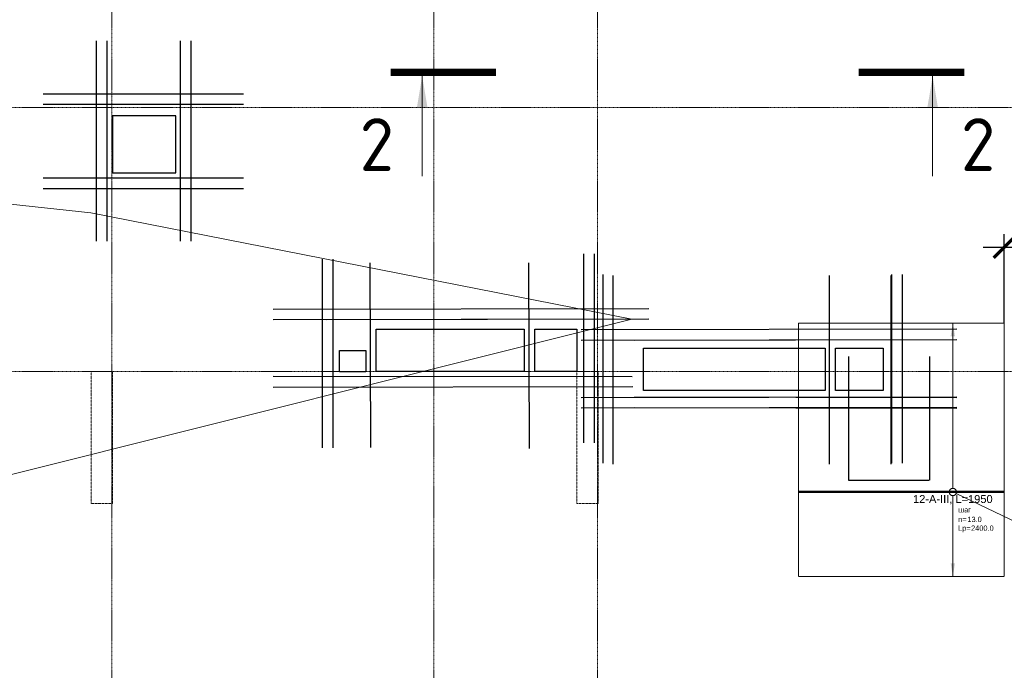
# Model space of a CAD drawing. Header units: millimetres. Extents: x -42044588 to 856694, y -806701 to 941911.
# Tile 156 of 256: x -88106 to -78780, y -382870 to -376706. Entities that reach past the tile are written whole.
import ezdxf
from ezdxf import colors
from ezdxf.entities.mleader import LeaderData, LeaderLine
from ezdxf.enums import TextEntityAlignment as Align
from ezdxf.math import Vec2, Vec3

# ---------------------------------------------------------------- set-up
doc = ezdxf.new("R2010")
doc.units = ezdxf.units.MM
doc.set_wipeout_variables(frame=1)
for name, pattern in [('01 Штриховая _4 мм_', [6, 3.5, -2.5]), ('______5', [1100, 800, -100, 100, -100]), ('DASHED', [7, 5, -2, 0]), ('GOST2.303 4', [7, 5, -2, 0]), ('осевая', [50.8, 31.75, -6.35, 6.35, -6.35])]:
    doc.linetypes.add(name, pattern=pattern)
for name, color, linetype, lineweight in [('907Сл Осевые', 1, 'Continuous', 0), ('АрмСтер', 2, 'Continuous', 50), ('контур распр. стерхней', 2, 'GOST2.303 4', 20), ('Оси', 40, '______5', 18), ('Перекрытие ж_бетон', 1, 'Continuous', 30), ('подоснова', 151, 'Continuous', 5), ('РАЗМЕРЫ', 1, 'Continuous', 9), ('Узлы', 7, 'Continuous', 0)]:
    doc.layers.add(name, color=color, linetype=linetype, lineweight=lineweight)
doc.layers.add('АрмСтер_атрибуты', color=2, linetype='Continuous', lineweight=0, plot=False)
doc.layers.add('Колонна_ бетон', color=7, linetype='Continuous', lineweight=50, true_color=0xb4b496)
doc.styles.add('GOST-2.304_Type-B', font='GOST_Common.ttf')
doc.styles.get("Standard").update_dxf_attribs({"font": 'arial.ttf'})
doc.styles.add('Аннотативный', font='arial.ttf')
doc.styles.add('ГОСТ', font='GOST_Common.ttf')
doc.dimstyles.new('ISO-25', dxfattribs={"dimtxt": 2.5, "dimasz": 2.5, "dimexe": 1.25, "dimexo": 0.625, "dimtad": 1, "dimtxsty": 'Standard', "dimcen": 2.5, "dimadec": 0, "dimazin": 0, "dimtfac": 1, "dimtmove": 0, "dimatfit": 3, "dimfxl": 0, "dimarcsym": 0})
doc.dimstyles.new('СПДС', dxfattribs={"dimscale": 100, "dimtxt": 2.5, "dimasz": 2, "dimexe": 1.25, "dimexo": 0, "dimtad": 1, "dimdec": 0, "dimrnd": 5, "dimtxsty": 'GOST-2.304_Type-B', "dimblk": 'ARCHTICK', "dimcen": 2.5, "dimdle": 2, "dimclrd": 1, "dimclre": 1, "dimclrt": 1, "dimadec": 0, "dimazin": 2, "dimtfac": 0.75, "dimtdec": 0, "dimtmove": 1, "dimatfit": 3, "dimfxl": 0, "dimtolj": 1, "dimarcsym": 0})

# ---------------------------------------------------------------- blocks, each defined once
blk = doc.blocks.new('оси блок 2')
at = {"layer": 'Оси', "color": 16, "linetype": 'осевая', "lineweight": 0, "ltscale": 0.25, "transparency": 33554687}
for p, q in [((-68904.7, -322543), (-68904.7, -347914.1)), ((-65854.7, -322543), (-65854.7, -347914.1)), ((-64304.7, -322543), (-64304.7, -347914.1)), ((-89822.3, -335301.3), (-37238.5, -335301.3)), ((-89822.3, -337801.3), (-37238.5, -337801.3))]:
    blk.add_line(p, q, dxfattribs=at)
blk = doc.blocks.new('подложка стн 1-го этажа')
at = {"layer": 'Колонна_ бетон', "color": 252, "linetype": 'DASHED', "lineweight": 0, "ltscale": 0.5, "true_color": 0x939598, "transparency": 33554687}
for p, q in [((24843.8, 14611.8, -200), (24643.8, 14611.8, -200)), ((24643.8, 14611.8, -200), (24643.8, 14611.8, -200)), ((24643.8, 14611.8, -200), (24643.8, 13361.8, -200)), ((24843.8, 14611.8, -200), (24843.8, 14611.8, -200)), ((24843.8, 13361.8, -200), (24843.8, 14611.8, -200)), ((29443.8, 14611.8, -200), (29243.8, 14611.8, -200)), ((29243.8, 14611.8, -200), (29243.8, 14611.8, -200)), ((29243.8, 14611.8, -200), (29243.8, 13361.8, -200)), ((29443.8, 14611.8, -200), (29443.8, 14611.8, -200)), ((29443.8, 14611.8, -200), (29443.8, 13361.8, -200)), ((24843.8, 13361.8, -200), (24643.8, 13361.8, -200)), ((24643.8, 13361.8, -200), (24643.8, 13361.8, -200)), ((24843.8, 13361.8, -200), (24843.8, 13361.8, -200)), ((29243.8, 13361.8, -200), (29243.8, 13361.8, -200)), ((29243.8, 13361.8, -200), (29443.8, 13361.8, -200)), ((29443.8, 13361.8, -200), (29443.8, 13361.8, -200))]:
    blk.add_line(p, q, dxfattribs=at)
blk = doc.blocks.new('*D5441')
at = {"color": 0, "lineweight": -2, "transparency": 16777216}
for p, q in [((-80257, -379896.3), (-80257, -381069.2)), ((-79488.6, -379896.3), (-79488.6, -381069.2)), ((-80254.5, -381068), (-79491.1, -381068))]:
    blk.add_line(p, q, dxfattribs=at)
at = {"color": 0, "transparency": 16777216}
for points in [[(-80254.5, -381067.5), (-80254.5, -381068.4), (-80257, -381068)], [(-79491.1, -381067.5), (-79491.1, -381068.4), (-79488.6, -381068)]]:
    blk.add_solid(points, dxfattribs=at)
at = {"layer": 'DEFPOINTS', "color": 0, "transparency": 16777216}
for p in [(-80257, -379895.6), (-79488.6, -379895.6), (-79488.6, -381068)]:
    blk.add_point(p, dxfattribs=at)
at = {"color": 0, "lineweight": 0, "transparency": 16777216, "insert": (-79872.8, -381065.8), "char_height": 2.5, "attachment_point": 5}
blk.add_mtext('768,45', dxfattribs=at)
blk = doc.blocks.new('*U5440')
at = {"layer": 'РАЗМЕРЫ'}
for p, q in [((112.5, 1600), (-112.5, 1600)), ((112.5, -800), (-112.5, -800))]:
    blk.add_line(p, q, dxfattribs=at)
at = {"layer": 'РАЗМЕРЫ', "ltscale": 15}
blk.add_line((0, -800), (0, 1600), dxfattribs=at)
at = {"layer": 'РАЗМЕРЫ'}
for points in [[(0, 1600), (20.9, 1474.8), (-20.9, 1474.8)], [(0, -800), (20.9, -674.8), (-20.9, -674.8)]]:
    blk.add_solid(points, dxfattribs=at)
at = {"layer": 'АрмСтер_атрибуты', "color": 215, "ltscale": 15, "style": 'Аннотативный'}
for s, p in [('шаг', (51.4, -194.2)), ('n=', (51.4, -285.1)), ('Lр=', (50.2, -367.8))]:
    blk.add_text(s, height=50, dxfattribs=at).set_placement(p)
at = {"layer": 'АрмСтер_атрибуты', "style": 'Аннотативный', "flags": 8}
blk.add_attdef('ПОЗ', (110, 29.6), '', height=75, dxfattribs=at)
at = {"layer": 'АрмСтер_атрибуты', "flags": 9}
for tag, p in [('МАССА', (-1033.5, -210.5)), ('ОБОЗНАЧЕНИЕ', (-1033.5, -324.4))]:
    blk.add_attdef(tag, p, '', height=75, dxfattribs=at)
at = {"layer": 'АрмСтер_атрибуты', "color": 215, "style": 'Аннотативный'}
for tag, p, flags in [('ШАГ', (190.9, -194.2), 10), ('КОЛ', (138, -285.1), 8), ('ШИРИНА', (172.9, -367.8), 8)]:
    blk.add_attdef(tag, p, '', height=50, dxfattribs=dict(at, flags=flags))
at = {"linetype": 'Continuous', "lineweight": 0}
blk.add_wipeout([(35, 0), (28.3, 20.6), (10.8, 33.3), (-10.8, 33.3), (-28.3, 20.6), (-35, 0), (-28.3, -20.6), (-10.8, -33.3), (10.8, -33.3), (28.3, -20.6)], dxfattribs=at)
at = {"color": 0, "linetype": 'ByBlock', "lineweight": -2, "ltscale": 100}
blk.add_line((-1462.5, 0), (487.5, 0), dxfattribs=at)
at = {"layer": 'РАЗМЕРЫ'}
blk.add_circle((0, 0), 35, dxfattribs=at)
at = {"layer": 'АрмСтер_атрибуты', "style": 'Аннотативный', "flags": 8}
blk.add_attdef('НАИМЕНОВАНИЕ', text='', height=75, dxfattribs=at).set_placement((0, -29.3), align=Align.TOP_CENTER)
blk = doc.blocks.new('_None')
blk = doc.blocks.new('_ArchTick')
at = {"color": 0, "linetype": 'ByBlock', "const_width": 0.15}
blk.add_lwpolyline([(-0.5, -0.5), (0.5, 0.5)], dxfattribs=at)
blk = doc.blocks.new('*D5478')
at = {"layer": '907Сл Осевые', "color": 1, "lineweight": -2, "transparency": 16777216}
for p, q in [((-78780.2, -379581.6), (-78780.2, -378736.8)), ((-76934.5, -379365.9), (-76934.5, -378736.8)), ((-78980.2, -378861.8), (-76734.5, -378861.8))]:
    blk.add_line(p, q, dxfattribs=at)
at = {"layer": 'DEFPOINTS', "color": 0, "transparency": 16777216}
for p in [(-76934.5, -378861.8), (-76934.5, -379365.9), (-78780.2, -379581.6)]:
    blk.add_point(p, dxfattribs=at)
at = {"layer": '907Сл Осевые', "color": 1, "lineweight": -2, "transparency": 16777216, "xscale": 200, "yscale": 200, "zscale": 200, "rotation": 180}
blk.add_blockref('_ArchTick', (-78780.2, -378861.8), dxfattribs=at)
at = {"layer": '907Сл Осевые', "color": 1, "lineweight": -2, "transparency": 16777216, "xscale": 200, "yscale": 200, "zscale": 200}
blk.add_blockref('_ArchTick', (-76934.5, -378861.8), dxfattribs=at)
at = {"layer": '907Сл Осевые', "color": 1, "lineweight": 0, "transparency": 16777216, "insert": (-77857.3, -378674.3), "char_height": 250, "attachment_point": 5, "style": 'GOST-2.304_Type-B'}
blk.add_mtext('\\A1;1845', dxfattribs=at)
blk = doc.blocks.new('блочина')
at = {"layer": 'Перекрытие ж_бетон', "color": 4}
for points in [[(121012.8, 57661.6), (121012.8, 58201.6), (120412.8, 58201.6), (120412.8, 57661.6)], [(122913, 55779.6), (122913, 56179.6), (124313, 56179.6), (124313, 55779.6)], [(124812.9, 55779.6), (124412.9, 55779.6), (124412.9, 56179.6), (124812.9, 56179.6)], [(122812.8, 55777.6), (122562.8, 55777.6), (122562.8, 55977.6), (122812.8, 55977.6)], [(125443, 55599.6), (125443, 55999.6), (127163, 55999.6), (127163, 55599.6)], [(127262.8, 55599.6), (127262.8, 55999.6), (127712.8, 55999.6), (127712.8, 55599.6)]]:
    blk.add_lwpolyline(points, close=True, dxfattribs=at)

msp = doc.modelspace()

# ---------------------------------------------------------------- linework, layer by layer
at = {"lineweight": 30}
for p, q in [((-87382.242, -376905.886, -360), (-87382.242, -378804.736, -360)), ((-87282.242, -376905.886, -360), (-87282.242, -378804.736, -360)), ((-86585.696, -376905.886, -360), (-86585.696, -378804.736, -360)), ((-86485.696, -376905.886, -360), (-86485.696, -378804.736, -360)), ((-87884.619, -377408.096, -360), (-85985.769, -377408.096, -360)), ((-87884.619, -377508.096, -360), (-85985.769, -377508.096, -360)), ((-87884.619, -378204.641, -360), (-85985.769, -378204.641, -360)), ((-87884.619, -378304.641, -360), (-85985.769, -378304.641, -360)), ((-85239.985, -378973.576), (-85239.985, -380763.576)), ((-85139.985, -378973.576), (-85139.985, -380763.576)), ((-84788.815, -379009.06, -360), (-84783.71, -380757.995, -360)), ((-83286.662, -379009.06, -360), (-83281.557, -380768.693, -360)), ((-82766.128, -378924.592), (-82766.128, -380714.592)), ((-82666.128, -378924.592), (-82666.128, -380714.592)), ((-82581.483, -379118.914), (-82581.483, -380908.914)), ((-82487.156, -379128.44), (-82487.156, -380918.44)), ((-82146.128, -379444.592), (-85704.495, -379451.176)), ((-82146.128, -379544.303), (-85704.495, -379550.887)), ((-82146.128, -379544.592), (-85201.198, -379551.176)), ((-82304.015, -380090.639), (-85706.596, -380086.77)), ((-82298.707, -380183.464), (-85704.495, -380191.248))]:
    msp.add_line(p, q, dxfattribs=at)
at = {"layer": 'контур распр. стерхней', "linetype": '01 Штриховая _4 мм_'}
msp.add_lwpolyline([(-78780.18, -381980.211), (-80730.181, -381980.211), (-80730.172, -379581.64), (-78780.171, -379581.64)], close=True, dxfattribs=at)
at = {"layer": 'Узлы', "color": 1, "linetype": 'Continuous', "lineweight": 0}
for p, q in [((-84293.939, -377239.582, 3100), (-84293.939, -378189.582, 3100)), ((-79458.8, -377239.582, 3100), (-79458.8, -378189.582, 3100))]:
    msp.add_line(p, q, dxfattribs=at)
at = {"layer": 'Узлы', "color": 1, "linetype": 'Continuous', "lineweight": 0, "const_width": 70, "elevation": 3100}
for points in [[(-84593.939, -377204.582), (-83593.939, -377204.582)], [(-79158.8, -377204.582), (-80158.8, -377204.582)]]:
    msp.add_lwpolyline(points, dxfattribs=at)
at = {"layer": 'Узлы', "color": 1, "linetype": 'Continuous', "lineweight": 0}
for points in [[(-84293.939, -377239.582, 3100), (-84344.217, -377540.033, 3100), (-84243.661, -377540.033, 3100)], [(-79458.8, -377239.582, 3100), (-79509.078, -377540.033, 3100), (-79408.522, -377540.033, 3100)]]:
    msp.add_solid(points, dxfattribs=at)

# ---------------------------------------------------------------- block references
msp.add_blockref('подложка стн 1-го этажа', (-112072.176, -394652.29, 560))
at = {"layer": 'РАЗМЕРЫ'}
msp.add_blockref('оси блок 2', (-18329.74, -42237.447), dxfattribs=at)

# ---------------------------------------------------------------- texts
at = {"layer": 'Узлы', "color": 1, "linetype": 'Continuous', "lineweight": 0, "char_height": 500, "attachment_point": 5, "style": 'GOST-2.304_Type-B'}
for insert in [(-84723.939, -377889.582, 3100), (-79028.8, -377889.582, 3100)]:
    msp.add_mtext_dynamic_manual_height_columns('2', width=723.87981, gutter_width=25, heights=[0], dxfattribs=dict(at, insert=insert))

# ---------------------------------------------------------------- dimensions: what is measured, and where the dimension line sits
at = {"lineweight": 0}
dim = msp.add_linear_dim(base=(-79488.5738, -381067.9627), p1=(-80257.0194, -379895.6319), p2=(-79488.5738, -379895.6319), dimstyle='ISO-25', dxfattribs=at)
dim.commit()
dim.dimension.update_dxf_attribs({"geometry": '*D5441', "text_midpoint": (-79872.7966, -381065.8353)})

# ---------------------------------------------------------------- leaders
at = {"layer": 'подоснова', "color": 2, "ltscale": 0.3}
ml = msp.add_multileader_mtext('Standard', dxfattribs=at)
ml.set_content('1 %%C12  А500С', color=2, style='GOST-2.304_Type-B')
ml.set_leader_properties(color=256, linetype='ByLayer', lineweight=15)
ml.set_arrow_properties(name='NONE')
ml.build(insert=Vec2(0, 0))
ml.multileader.update_dxf_attribs({"text_left_attachment_type": 6, "text_right_attachment_type": 6, "dogleg_length": 0.1, "arrow_head_size": 18})
ctx = ml.context
ctx.base_point, ctx.char_height, ctx.arrow_head_size, ctx.landing_gap_size, ctx.plane_origin = Vec3(-86629.565, -371391.057, 720), 250, 18, 20, Vec3(-95605.151, -370242.63, 720)
ctx.left_attachment, ctx.right_attachment, ctx.text_align_type = 6, 6, 1
notes = []
notes.append((ctx, [(1, (1, 1, 0), (-84807.647, -371391.057, 720), (-1, 0), 0.1, [(6, [(-85756.853, -375098.928, 720), (-89732.097, -374524.049, 720), (-90783.749, -372811.638, 720)], 0, []), (3, [(-78232.388, -374817.58, 720), (-77387.998, -377649.817, 720), (-74566.335, -377500.888, 720), (-75163.746, -373224.444, 720), (-72104.015, -372657.021, 720)], 0, [])])]))
ctx.mtext.insert, ctx.mtext.alignment, ctx.mtext.flow_direction = Vec3(-85718.656, -371091.057, 720), 2, 5
ml = msp.add_multileader_mtext('Standard', dxfattribs=at)
ml.set_content('1 %%C12  А500С', color=2, style='GOST-2.304_Type-B')
ml.set_leader_properties(color=256, linetype='ByLayer', lineweight=15)
ml.set_arrow_properties(name='NONE')
ml.build(insert=Vec2(0, 0))
ml.multileader.update_dxf_attribs({"text_left_attachment_type": 6, "text_right_attachment_type": 6, "dogleg_length": 0.1, "arrow_head_size": 18})
ctx = ml.context
ctx.base_point, ctx.char_height, ctx.arrow_head_size, ctx.landing_gap_size, ctx.plane_origin = Vec3(-94714.472, -382196.267, 720), 250, 18, 20, Vec3(-103690.058, -381047.841, 720)
ctx.left_attachment, ctx.right_attachment, ctx.text_align_type = 6, 6, 1
notes.append((ctx, [(1, (1, 1, 0), (-92892.554, -382196.267, 720), (-1, 0), 0.1, [(7, [(-98964.046, -373756.705, 720), (-98130.658, -380084.306, 720), (-94138.825, -375954.513, 720), (-95151.33, -378048.492, 720)], 0, []), (1, [(-92777.348, -380645.776, 720), (-92082.35, -378034.355, 720), (-87431.405, -378536.001, 720), (-82309.391, -379542.155, 720)], 0, [])])]))
ctx.mtext.insert, ctx.mtext.alignment, ctx.mtext.flow_direction = Vec3(-93803.563, -381896.267, 720), 2, 5
for ctx, leaders in notes:
    for number, flags, end, landing, length, lines in leaders:
        leader = LeaderData()
        leader.index, (leader.has_last_leader_line, leader.has_dogleg_vector, leader.attachment_direction) = number, flags
        leader.last_leader_point, leader.dogleg_vector, leader.dogleg_length = Vec3(end), Vec3(landing), length
        for number, points, colour, breaks in lines:
            line = LeaderLine()
            line.index, line.vertices, line.color, line.breaks = number, Vec3.list(points), colors.encode_raw_color(colour), breaks
            leader.lines.append(line)
        ctx.leaders.append(leader)

# ---------------------------------------------------------------- next in the draw order: block references
at = {"layer": 'АрмСтер', "ltscale": 15}
ref = msp.add_blockref('*U5440', (-79267.672, -381180.211), dxfattribs=at)
ref.add_attrib('НАИМЕНОВАНИЕ', '12-A-III, L=1950', dxfattribs={"layer": 'АрмСтер_атрибуты', "height": 75, "style": 'Аннотативный', "flags": 8}).set_placement((-79267.672, -381209.549), align=Align.TOP_CENTER)
ref.add_attrib('КОЛ', '13.0', (-79129.623, -381465.336), dxfattribs={"layer": 'АрмСтер_атрибуты', "color": 215, "height": 50, "style": 'Аннотативный', "flags": 8})
ref.add_attrib('ШИРИНА', '2400.0', (-79094.787, -381548.01), dxfattribs={"layer": 'АрмСтер_атрибуты', "color": 215, "height": 50, "style": 'Аннотативный', "flags": 8})

# ---------------------------------------------------------------- next in the draw order: linework, layer by layer
at = {"lineweight": 30}
for p, q in [((-80440.068, -379128.44), (-80440.068, -380918.44)), ((-79854.568, -379128.44), (-79854.568, -380918.44)), ((-79848.895, -379118.914), (-79848.895, -380908.914)), ((-79748.895, -379118.914), (-79748.895, -380908.914)), ((-79228.895, -379638.914), (-82787.262, -379645.498)), ((-79228.895, -379738.625), (-82787.262, -379745.209)), ((-79228.895, -379738.914), (-82283.965, -379745.498)), ((-79228.895, -380281.157), (-82787.262, -380287.74)), ((-79228.895, -380288.914), (-82283.965, -380282.331)), ((-79228.895, -380378.986), (-82787.262, -380385.57)), ((-79228.895, -380388.914), (-82283.965, -380382.331))]:
    msp.add_line(p, q, dxfattribs=at)

# ---------------------------------------------------------------- next in the draw order: block references
msp.add_blockref('блочина', (-207641.249, -435818.456))

# ---------------------------------------------------------------- next in the draw order: texts
at = {"ltscale": 100, "insert": (-133805.873, -381684.708), "char_height": 250, "attachment_point": 1, "style": 'ГОСТ'}
msp.add_mtext_dynamic_manual_height_columns('\\pi1250,t1750;1.^IПроизводство работ вести в строгом соответствии с требованиями СП 70.13330.2012 "Несущие и ограждающие конструкции" и проектом производства работ.{\\H1.83333x; }\\P2.^IПеред бетонированием арматуру и основание, на которую укладывается бетонная смесь, очистить от {\\H1.55556x; }ржавчины и грязи. {\\H1.64815x; }\\P3.^IБетонирование вести слоем на всю толщину  плит. Захватки при бетонировании должны быть отсечены {\\H1.61728x; }вертикальными швами. Бетон применять класса В25. Заполнителем для бетона служит щебень твердых пород, {\\H1.62757x; }наибольшая фракция щебня не должна превышать 40мм.{\\H1.62414x; }\\P4.^IВ процессе бетонирования обеспечить соблюдение защитных слоев и мест положения рабочей арматуры {\\H1.62529x; }согласно проекту. Материал фиксаторов для нижней арматуры фундаментных плит выбирается проектом производства {\\H1.6249x; }работ, исходя из конкретных возможностей строительной организации.{\\H1.62503x; }\\P5.^IПроектом принято соединение рабочих стержней арматуры монолитной плиты внахлестку (без сварки). {\\H1.72499x; }\\P6.^IСварные арматурные каркасы изготовить на заводе-изготовители. {\\H1.67917x; }\\P7.^IКрестообразные соединения стержней арматуры 1-го и 2-го рядов, а также 3-го и 4-го рядов между собой {\\H1.60694x; }выполнить вязкой отожженной проволокой диаметром 2,0-3,0 мм. Допускается применение специальных соединительных {\\H1.63102x; }элементов - пластмассовых или проволочных фиксаторов. Соединение арматуры допускается предусматривать не во всех {\\H1.62299x; }местах пересечения стержней арматуры. При этом должны быть связаны вязальной проволокой все пересечения стержней {\\H1.62567x; }в 2-х крайних рядах по периметру плит, остальные узлы могут быть соединены через узел в шахматном порядке (схему {\\H1.72478x; }вязки стержней см. на данном листе).{\\H1.77924x; }', width=18954.38214, gutter_width=12.5, heights=[0], dxfattribs=at)

# ---------------------------------------------------------------- next in the draw order: dimensions: what is measured, and where the dimension line sits
at = {"layer": '907Сл Осевые', "lineweight": 0}
dim = msp.add_linear_dim(base=(-76934.458, -378861.755), p1=(-78780.171, -379581.64), p2=(-76934.458, -379365.935), dimstyle='СПДС', dxfattribs=at)
dim.commit()
dim.dimension.update_dxf_attribs({"geometry": '*D5478', "text_midpoint": (-77857.314, -378674.255)})

# ---------------------------------------------------------------- next in the draw order: leaders
at = {"layer": 'подоснова', "color": 2, "ltscale": 0.3}
ml = msp.add_multileader_mtext('Standard', dxfattribs=at)
ml.set_content(' 2(%%C14-13шт.)\\Pшаг 200', color=2, style='GOST-2.304_Type-B')
ml.set_leader_properties(color=256, linetype='ByLayer', lineweight=15)
ml.set_arrow_properties(name='NONE')
ml.build(insert=Vec2(0, 0))
ml.multileader.update_dxf_attribs({"text_left_attachment_type": 6, "text_right_attachment_type": 6, "dogleg_length": 0.1, "arrow_head_size": 18})
ctx = ml.context
ctx.base_point, ctx.char_height, ctx.arrow_head_size, ctx.landing_gap_size, ctx.plane_origin = Vec3(-78587.472, -381504.575, 180), 250, 18, 20, Vec3(-87869.169, -376773.027, 180)
ctx.left_attachment, ctx.right_attachment, ctx.text_align_type = 6, 6, 1
notes = []
notes.append((ctx, [(0, (1, 1, 0), (-78587.572, -381504.575, 180), (1, 0), 0.1, [(0, [(-79230.899, -381196.778, 180)], 0, [])])]))
ctx.mtext.insert, ctx.mtext.alignment, ctx.mtext.flow_direction = Vec3(-77574.669, -381204.575, 180), 2, 5
for ctx, leaders in notes:
    for number, flags, end, landing, length, lines in leaders:
        leader = LeaderData()
        leader.index, (leader.has_last_leader_line, leader.has_dogleg_vector, leader.attachment_direction) = number, flags
        leader.last_leader_point, leader.dogleg_vector, leader.dogleg_length = Vec3(end), Vec3(landing), length
        for number, points, colour, breaks in lines:
            line = LeaderLine()
            line.index, line.vertices, line.color, line.breaks = number, Vec3.list(points), colors.encode_raw_color(colour), breaks
            leader.lines.append(line)
        ctx.leaders.append(leader)

doc.saveas('drawing.dxf')
